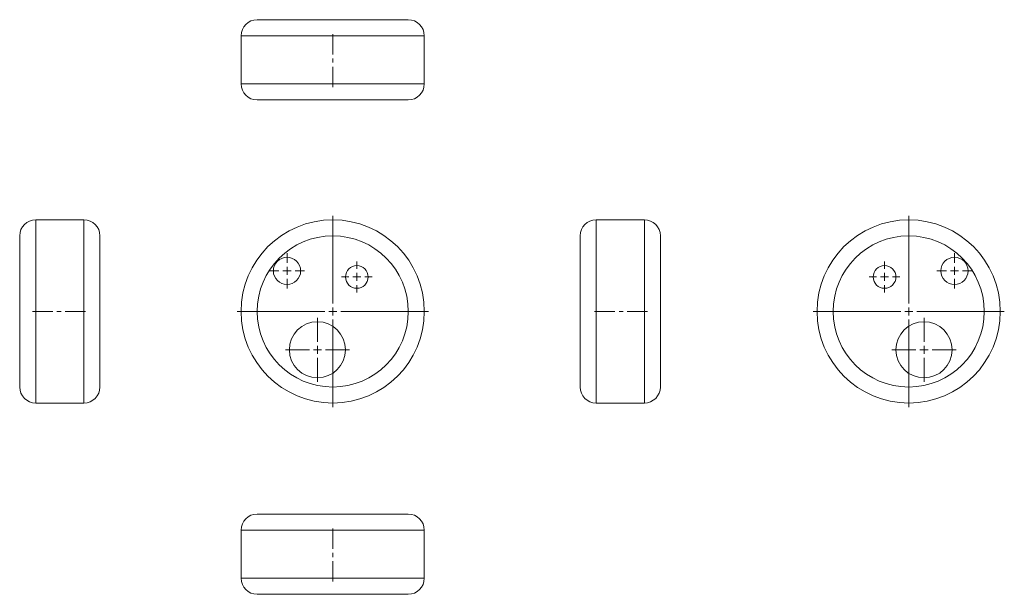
# Model space of a CAD drawing. Header units: millimetres. Extents: x 0 to 613, y -8 to 350.
import ezdxf

# ---------------------------------------------------------------- set-up
doc = ezdxf.new("R2010")
doc.units = ezdxf.units.MM
doc.linetypes.add('CENTERX2', pattern=[20.32, 12.7, -2.54, 2.54, -2.54])

# ---------------------------------------------------------------- blocks, each defined once
blk = doc.blocks.new('SW_CENTERMARKSYMBOL_0')
at = {"color": 0, "linetype": 'Continuous', "lineweight": 0}
for p, q in [((0, 5), (0, 59.57)), ((-5, 0), (-59.57, 0)), ((0, 0), (-2.5, 0)), ((0, 0), (0, 2.5)), ((0, 0), (0, -2.5)), ((0, 0), (2.5, 0)), ((5, 0), (59.57, 0)), ((0, -5), (0, -59.57))]:
    blk.add_line(p, q, dxfattribs=at)
blk = doc.blocks.new('SW_CENTERMARKSYMBOL_1')
at = {"color": 0, "linetype": 'Continuous', "lineweight": 0}
for p, q in [((0, 5), (0, 10.99)), ((-5, 0), (-10.99, 0)), ((0, 0), (-2.5, 0)), ((0, 0), (0, 2.5)), ((0, 0), (0, -2.5)), ((0, 0), (2.5, 0)), ((5, 0), (10.99, 0)), ((0, -5), (0, -10.99))]:
    blk.add_line(p, q, dxfattribs=at)
blk = doc.blocks.new('SW_CENTERMARKSYMBOL_2')
at = {"color": 0, "linetype": 'Continuous', "lineweight": 0}
for p, q in [((0, 5), (0, 9.57)), ((-5, 0), (-9.57, 0)), ((0, 0), (-2.5, 0)), ((0, 0), (0, 2.5)), ((0, 0), (0, -2.5)), ((0, 0), (2.5, 0)), ((5, 0), (9.57, 0)), ((0, -5), (0, -9.57))]:
    blk.add_line(p, q, dxfattribs=at)
blk = doc.blocks.new('SW_CENTERMARKSYMBOL_3')
at = {"color": 0, "linetype": 'Continuous', "lineweight": 0}
for p, q in [((0, 5), (0, 19.97)), ((-5, 0), (-19.97, 0)), ((0, 0), (-2.5, 0)), ((0, 0), (0, 2.5)), ((0, 0), (0, -2.5)), ((0, 0), (2.5, 0)), ((5, 0), (19.97, 0)), ((0, -5), (0, -19.97))]:
    blk.add_line(p, q, dxfattribs=at)
blk = doc.blocks.new('SW_CENTERMARKSYMBOL_4')
at = {"color": 0, "linetype": 'Continuous', "lineweight": 0}
for p, q in [((0, 5), (0, 59.57)), ((-5, 0), (-59.57, 0)), ((0, 0), (-2.5, 0)), ((0, 0), (0, 2.5)), ((0, 0), (0, -2.5)), ((0, 0), (2.5, 0)), ((5, 0), (59.57, 0)), ((0, -5), (0, -59.57))]:
    blk.add_line(p, q, dxfattribs=at)
blk = doc.blocks.new('SW_CENTERMARKSYMBOL_5')
at = {"color": 0, "linetype": 'Continuous', "lineweight": 0}
for p, q in [((0, 5), (0, 10.99)), ((-5, 0), (-10.99, 0)), ((0, 0), (-2.5, 0)), ((0, 0), (0, 2.5)), ((0, 0), (0, -2.5)), ((0, 0), (2.5, 0)), ((5, 0), (10.99, 0)), ((0, -5), (0, -10.99))]:
    blk.add_line(p, q, dxfattribs=at)
blk = doc.blocks.new('SW_CENTERMARKSYMBOL_6')
at = {"color": 0, "linetype": 'Continuous', "lineweight": 0}
for p, q in [((0, 5), (0, 9.57)), ((-5, 0), (-9.57, 0)), ((0, 0), (-2.5, 0)), ((0, 0), (0, 2.5)), ((0, 0), (0, -2.5)), ((0, 0), (2.5, 0)), ((5, 0), (9.57, 0)), ((0, -5), (0, -9.57))]:
    blk.add_line(p, q, dxfattribs=at)
blk = doc.blocks.new('SW_CENTERMARKSYMBOL_7')
at = {"color": 0, "linetype": 'Continuous', "lineweight": 0}
for p, q in [((0, 5), (0, 19.97)), ((-5, 0), (-19.97, 0)), ((0, 0), (-2.5, 0)), ((0, 0), (0, 2.5)), ((0, 0), (0, -2.5)), ((0, 0), (2.5, 0)), ((5, 0), (19.97, 0)), ((0, -5), (0, -19.97))]:
    blk.add_line(p, q, dxfattribs=at)

msp = doc.modelspace()

# ---------------------------------------------------------------- linework, layer by layer
at = {"color": 7, "linetype": 'Continuous', "lineweight": 15}
for p, q in [((147.66, 349.62), (241.8, 349.62)), ((137.66, 339.62), (137.66, 309.62)), ((251.8, 309.62), (251.8, 339.62)), ((241.8, 299.62), (147.66, 299.62)), ((39.69, 224.95), (9.69, 224.95)), ((388.89, 224.95), (358.89, 224.95)), ((-0.31, 167.88), (-0.31, 214.95)), ((49.69, 214.95), (49.69, 167.88)), ((348.89, 120.81), (348.89, 214.95)), ((398.89, 214.95), (398.89, 120.81)), ((-0.31, 120.81), (-0.31, 167.88)), ((49.69, 167.88), (49.69, 120.81)), ((9.69, 110.81), (39.69, 110.81)), ((358.89, 110.81), (388.89, 110.81)), ((147.66, 41.67), (241.8, 41.67)), ((137.66, 31.67), (137.66, 1.67)), ((251.8, 1.67), (251.8, 31.67)), ((241.8, -8.33), (147.66, -8.33))]:
    msp.add_line(p, q, dxfattribs=at)
at = {"color": 8, "linetype": 'Continuous', "lineweight": 15}
for p, q in [((251.8, 339.62), (137.66, 339.62)), ((137.66, 309.62), (251.8, 309.62)), ((9.69, 224.95), (9.69, 167.88)), ((39.69, 167.88), (39.69, 224.95)), ((358.89, 224.95), (358.89, 110.81)), ((388.89, 110.81), (388.89, 224.95)), ((9.69, 167.88), (9.69, 110.81)), ((39.69, 110.81), (39.69, 167.88)), ((251.8, 31.67), (137.66, 31.67)), ((137.66, 1.67), (251.8, 1.67))]:
    msp.add_line(p, q, dxfattribs=at)
at = {"color": 7, "linetype": 'CENTERX2', "lineweight": 0}
for p, q in [((194.73, 307.62), (194.73, 341.62)), ((7.69, 167.88), (41.69, 167.88)), ((390.89, 167.88), (356.89, 167.88)), ((194.73, -0.33), (194.73, 33.67))]:
    msp.add_line(p, q, dxfattribs=at)
at = {"color": 7, "linetype": 'Continuous', "lineweight": 15}
for centre, radius in [((194.73, 167.88), 57.07), ((553.6, 167.88), 57.07), ((194.73, 167.88), 47.07), ((553.6, 167.88), 47.07), ((166.24, 193.12), 8.49), ((209.77, 189.35), 7.07), ((538.55, 189.35), 7.07), ((582.09, 193.12), 8.49), ((185.19, 143.98), 17.47), ((563.13, 143.98), 17.47)]:
    msp.add_circle(centre, radius, dxfattribs=at)
for centre, start, end in [((147.66, 339.62), 90, 180), ((241.8, 339.62), 0, 90), ((147.66, 309.62), 180, 270), ((241.8, 309.62), 270, 0), ((9.69, 214.95), 90, 180), ((39.69, 214.95), 0, 90), ((358.89, 214.95), 90, 180), ((388.89, 214.95), 0, 90), ((9.69, 120.81), 180, 270), ((39.69, 120.81), 270, 0), ((358.89, 120.81), 180, 270), ((388.89, 120.81), 270, 0), ((147.66, 31.67), 90, 180), ((241.8, 31.67), 0, 90), ((147.66, 1.67), 180, 270), ((241.8, 1.67), 270, 0)]:
    msp.add_arc(centre, 10, start, end, dxfattribs=at)

# ---------------------------------------------------------------- block references
at = {"color": 7, "linetype": 'Continuous', "lineweight": 0}
for name, p in [('SW_CENTERMARKSYMBOL_0', (194.73, 167.88)), ('SW_CENTERMARKSYMBOL_4', (553.6, 167.88)), ('SW_CENTERMARKSYMBOL_1', (166.24, 193.12)), ('SW_CENTERMARKSYMBOL_5', (582.09, 193.12)), ('SW_CENTERMARKSYMBOL_2', (209.77, 189.35)), ('SW_CENTERMARKSYMBOL_6', (538.55, 189.35)), ('SW_CENTERMARKSYMBOL_3', (185.19, 143.98)), ('SW_CENTERMARKSYMBOL_7', (563.13, 143.98))]:
    msp.add_blockref(name, p, dxfattribs=at)

doc.saveas('drawing.dxf')
